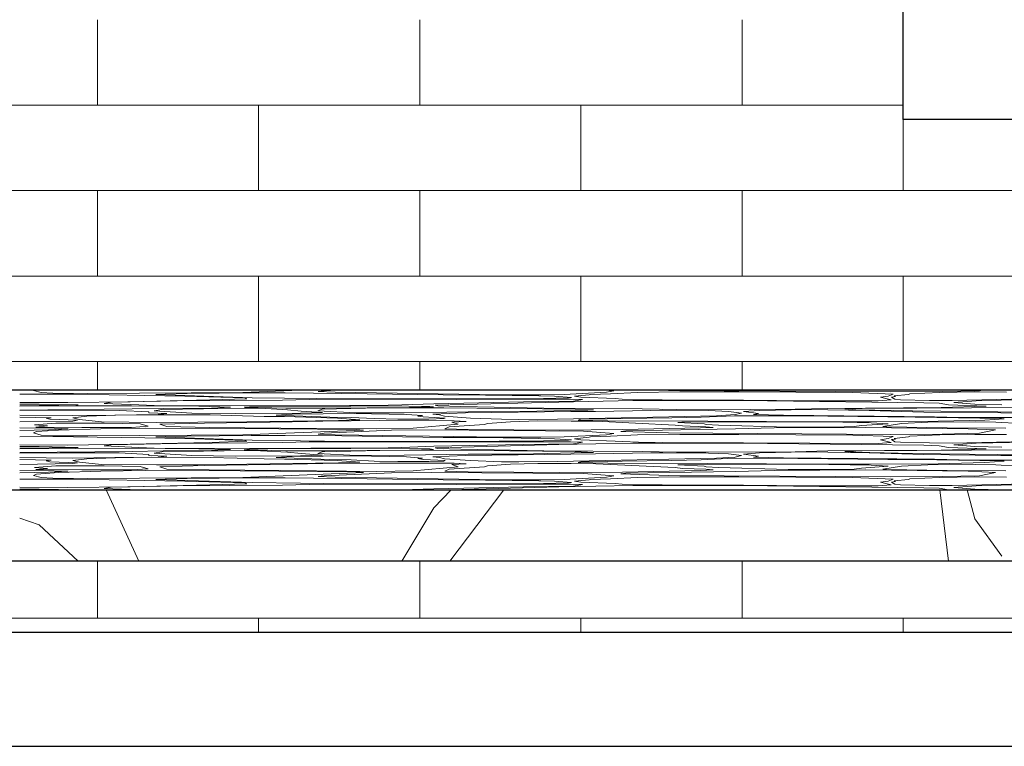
# Model space of a CAD drawing. Header units: millimetres. Extents: x -48769 to 5557, y 850 to 13065.
# Tile 36 of 56: x -18037 to -17346, y 3570 to 4080. Entities that reach past the tile are written whole.
import ezdxf

# ---------------------------------------------------------------- set-up
doc = ezdxf.new("R2010")
doc.units = ezdxf.units.MM
doc.header["$LTSCALE"] = 0.5
doc.header["$MEASUREMENT"] = 0
doc.linetypes.add('PLINE', pattern=[0])
for name, color, linetype in [('0(Nye konstruksjoner)', 7, 'Continuous'), ('232- Ikke-bærende yttervegger', 7, 'Continuous'), ('252- Gulv på grunn_ bunnplate', 7, 'Continuous')]:
    doc.layers.add(name, color=color, linetype=linetype)
doc.layers.add('235- Utvendig kledning og overflate', color=7, linetype='Continuous', lineweight=0)
doc.layers.add('255- Gulvoverflate', color=7, linetype='Continuous', lineweight=0)

# ---------------------------------------------------------------- blocks, each defined once
blk = doc.blocks.new('*X19')
at = {"layer": '235- Utvendig kledning og overflate', "linetype": 'PLINE'}
for p, q in [((-17982.1, 3660), (-17982.1, 3699.99)), ((-17755.91, 3660), (-17755.91, 3699.99)), ((-17529.72, 3660), (-17529.72, 3699.99)), ((-18095.2, 3660), (-17869.01, 3660)), ((-17869.01, 3660), (-17642.82, 3660)), ((-17869.01, 3650), (-17869.01, 3660)), ((-17869.01, 3650), (-17869.01, 3660)), ((-17642.82, 3660), (-17416.63, 3660)), ((-17642.82, 3650), (-17642.82, 3660)), ((-17642.82, 3650), (-17642.82, 3660)), ((-17416.63, 3660), (-17190.44, 3660)), ((-17416.63, 3650), (-17416.63, 3660)), ((-17416.63, 3650), (-17416.63, 3660))]:
    blk.add_line(p, q, dxfattribs=at)
blk = doc.blocks.new('*X20')
at = {"layer": '235- Utvendig kledning og overflate', "linetype": 'PLINE'}
for p, q in [((-17982.1, 4020), (-17982.1, 4080)), ((-17755.91, 4020), (-17755.91, 4080)), ((-17529.72, 4020), (-17529.72, 4080)), ((-18095.2, 4020), (-17869.01, 4020)), ((-17869.01, 4020), (-17642.82, 4020)), ((-17869.01, 3960), (-17869.01, 4020)), ((-17869.01, 3960), (-17869.01, 4020)), ((-17642.82, 4020), (-17416.93, 4020)), ((-17642.82, 3960), (-17642.82, 4020)), ((-17642.82, 3960), (-17642.82, 4020)), ((-17416.63, 3960), (-17416.63, 4010)), ((-17416.63, 3960), (-17416.63, 4010)), ((-17869.01, 3960), (-18095.2, 3960)), ((-17982.1, 3900), (-17982.1, 3960)), ((-17642.82, 3960), (-17869.01, 3960)), ((-17755.91, 3900), (-17755.91, 3960)), ((-17416.63, 3960), (-17642.82, 3960)), ((-17529.72, 3900), (-17529.72, 3960)), ((-17190.44, 3960), (-17416.63, 3960)), ((-18095.2, 3900), (-17869.01, 3900)), ((-17869.01, 3900), (-17642.82, 3900)), ((-17869.01, 3840), (-17869.01, 3900)), ((-17869.01, 3840), (-17869.01, 3900)), ((-17642.82, 3900), (-17416.63, 3900)), ((-17642.82, 3840), (-17642.82, 3900)), ((-17642.82, 3840), (-17642.82, 3900)), ((-17416.63, 3900), (-17190.44, 3900)), ((-17416.63, 3840), (-17416.63, 3900)), ((-17416.63, 3840), (-17416.63, 3900)), ((-17869.01, 3840), (-18095.2, 3840)), ((-17982.1, 3820), (-17982.1, 3840)), ((-17642.82, 3840), (-17869.01, 3840)), ((-17755.91, 3820), (-17755.91, 3840)), ((-17416.63, 3840), (-17642.82, 3840)), ((-17529.72, 3820), (-17529.72, 3840)), ((-17190.44, 3840), (-17416.63, 3840))]:
    blk.add_line(p, q, dxfattribs=at)
blk = doc.blocks.new('*X95')
at = {"layer": '255- Gulvoverflate', "linetype": 'PLINE'}
for p, q in [((-18011.15, 3817.21), (-18036.69, 3817.11)), ((-18026.52, 3820), (-18027.1, 3819.73)), ((-18027.1, 3819.73), (-18021.73, 3818.27)), ((-18021.73, 3818.27), (-18013.44, 3817.78)), ((-18013.44, 3817.78), (-17989.01, 3817.7)), ((-17998.97, 3817.12), (-18011.15, 3817.21)), ((-17948.85, 3816.28), (-17998.97, 3817.12)), ((-17989.01, 3817.7), (-17880.17, 3818.41)), ((-17920.92, 3815.85), (-17948.85, 3816.28)), ((-17934.66, 3817.25), (-17941.19, 3816.92)), ((-17941.19, 3816.92), (-17873.65, 3814.7)), ((-17919.09, 3817.59), (-17934.66, 3817.25)), ((-17878.71, 3814.49), (-17920.92, 3815.85)), ((-17874.24, 3818.07), (-17919.09, 3817.59)), ((-17880.17, 3818.41), (-17839.87, 3820)), ((-17877.21, 3813.99), (-17878.71, 3814.49)), ((-17850.45, 3818.07), (-17874.24, 3818.07)), ((-17873.65, 3814.7), (-17805.65, 3813.83)), ((-17810.57, 3817.65), (-17850.45, 3818.07)), ((-17823.11, 3819.59), (-17827.21, 3818.95)), ((-17827.21, 3818.95), (-17815.43, 3818.5)), ((-17813.95, 3820), (-17823.11, 3819.59)), ((-17815.43, 3818.5), (-17699.46, 3816.75)), ((-17739.55, 3816.65), (-17810.57, 3817.65)), ((-17709.71, 3816.49), (-17739.55, 3816.65)), ((-17672.5, 3815.96), (-17709.71, 3816.49)), ((-17699.46, 3816.75), (-17671.02, 3816.72)), ((-17661.45, 3815.67), (-17672.5, 3815.96)), ((-17671.02, 3816.72), (-17654.58, 3816.94)), ((-17669.02, 3814.16), (-17651.51, 3814.61)), ((-17649.51, 3814.84), (-17661.45, 3815.67)), ((-17654.58, 3816.94), (-17624.88, 3818.48)), ((-17651.51, 3814.61), (-17649.51, 3814.84)), ((-17636.98, 3816.71), (-17647.41, 3815.74)), ((-17647.41, 3815.74), (-17642.99, 3815.05)), ((-17642.99, 3815.05), (-17618.72, 3814.1)), ((-17636.04, 3816.93), (-17636.98, 3816.71)), ((-17622.15, 3817.42), (-17636.04, 3816.93)), ((-17619.76, 3819.49), (-17626.53, 3820)), ((-17624.88, 3818.48), (-17619.76, 3819.49)), ((-17603.24, 3818.43), (-17622.15, 3817.42)), ((-17573.45, 3818.8), (-17603.24, 3818.43)), ((-17587.37, 3820), (-17581.5, 3819.81)), ((-17581.5, 3819.81), (-17425.27, 3818.7)), ((-17557.09, 3818.74), (-17573.45, 3818.8)), ((-17532.1, 3818.73), (-17557.09, 3818.74)), ((-17452.13, 3818.31), (-17532.1, 3818.73)), ((-17423.73, 3817.16), (-17452.13, 3818.31)), ((-17432.66, 3815.02), (-17427.28, 3815.86)), ((-17425.04, 3813.1), (-17432.66, 3815.02)), ((-17427.28, 3815.86), (-17423.73, 3817.16)), ((-17425.27, 3818.7), (-17389.25, 3818.97)), ((-17422.09, 3815.42), (-17424.82, 3815.11)), ((-17424.82, 3815.11), (-17422.48, 3813.54)), ((-17412.96, 3816.92), (-17422.93, 3815.94)), ((-17422.93, 3815.94), (-17422.09, 3815.42)), ((-17412.08, 3817.43), (-17412.96, 3816.92)), ((-17391.03, 3818.34), (-17412.08, 3817.43)), ((-17366.35, 3818.73), (-17391.03, 3818.34)), ((-17389.25, 3818.97), (-17363.22, 3819.59)), ((-17344.15, 3818.67), (-17366.35, 3818.73)), ((-17197.38, 3816.25), (-17365.49, 3812.57)), ((-17363.22, 3819.59), (-17361.24, 3820)), ((-18036.7, 3811.42), (-18002.93, 3811.27)), ((-18022.98, 3810.15), (-18036.69, 3810.25)), ((-18036.69, 3808.98), (-17995.69, 3809.65)), ((-18036.69, 3808.66), (-17997.41, 3808.86)), ((-17995.68, 3809.65), (-18022.98, 3810.15)), ((-18002.93, 3811.27), (-17959.16, 3811.85)), ((-17997.41, 3808.86), (-17958.22, 3808.98)), ((-17972.56, 3811.45), (-17977.51, 3810.71)), ((-17977.51, 3810.71), (-17953.2, 3809.65)), ((-17926.12, 3812.38), (-17972.56, 3811.45)), ((-17959.16, 3811.85), (-17903.3, 3813.09)), ((-17958.22, 3808.98), (-17910.95, 3808.66)), ((-17942.44, 3809.18), (-17953.2, 3809.65)), ((-17866.73, 3808.91), (-17942.44, 3809.18)), ((-17878.59, 3807.35), (-17937.03, 3806.49)), ((-17902.03, 3807.36), (-17936, 3807.15)), ((-17852.28, 3813.04), (-17926.12, 3812.38)), ((-17910.95, 3808.66), (-17888.78, 3808.06)), ((-17903.3, 3813.09), (-17877.21, 3813.99)), ((-17888.78, 3808.06), (-17902.03, 3807.36)), ((-17875.41, 3808.37), (-17879.24, 3807.94)), ((-17879.24, 3807.94), (-17850.03, 3807.22)), ((-17867.73, 3807.29), (-17878.59, 3807.35)), ((-17862.62, 3808.7), (-17875.41, 3808.37)), ((-17832.41, 3809.03), (-17866.73, 3808.91)), ((-17804.31, 3808.8), (-17862.62, 3808.7)), ((-17833.66, 3813.5), (-17852.28, 3813.04)), ((-17823.51, 3813.57), (-17833.66, 3813.5)), ((-17805.31, 3809.16), (-17832.41, 3809.03)), ((-17784.02, 3807.49), (-17824.44, 3806.62)), ((-17730.16, 3813.47), (-17823.51, 3813.57)), ((-17822.52, 3807.22), (-17763.07, 3807.76)), ((-17805.65, 3813.83), (-17731.25, 3813.79)), ((-17778.04, 3809.34), (-17805.31, 3809.16)), ((-17778.61, 3809.05), (-17804.31, 3808.8)), ((-17739.01, 3807.59), (-17784.02, 3807.49)), ((-17748.84, 3808.61), (-17778.61, 3809.05)), ((-17768.63, 3809.65), (-17778.04, 3809.34)), ((-17768.63, 3809.65), (-17746.07, 3810.39)), ((-17763.07, 3807.76), (-17746.25, 3808.25)), ((-17746.25, 3808.25), (-17748.84, 3808.61)), ((-17746.07, 3810.39), (-17683.2, 3811.67)), ((-17745.13, 3809.38), (-17735.52, 3809.65)), ((-17745.13, 3809.38), (-17743.24, 3808.92)), ((-17743.24, 3808.92), (-17727.1, 3808.43)), ((-17646.88, 3806.71), (-17739.01, 3807.59)), ((-17658.29, 3811.66), (-17734.94, 3809.65)), ((-17731.25, 3813.79), (-17669.02, 3814.16)), ((-17706.25, 3813.62), (-17730.16, 3813.47)), ((-17727.1, 3808.43), (-17668.89, 3807.33)), ((-17650.27, 3813.55), (-17706.25, 3813.62)), ((-17683.2, 3811.67), (-17648.05, 3812.2)), ((-17668.89, 3807.33), (-17599.95, 3806.78)), ((-17606.32, 3812.62), (-17658.29, 3811.66)), ((-17641.65, 3813.39), (-17650.27, 3813.55)), ((-17648.05, 3812.2), (-17641.65, 3813.39)), ((-17618.72, 3814.1), (-17613.95, 3813.66)), ((-17613.95, 3813.66), (-17602.55, 3813.27)), ((-17590.79, 3812.66), (-17606.32, 3812.62)), ((-17602.55, 3813.27), (-17585.9, 3813.08)), ((-17512.03, 3812.44), (-17590.79, 3812.66)), ((-17585.9, 3813.08), (-17528.77, 3812.93)), ((-17528.77, 3812.93), (-17482.3, 3812.51)), ((-17402.19, 3811.18), (-17512.03, 3812.44)), ((-17482.3, 3812.51), (-17434.29, 3812.45)), ((-17469.63, 3807.17), (-17390.07, 3807.72)), ((-17315.67, 3807.96), (-17445.51, 3807.12)), ((-17434.29, 3812.45), (-17425.04, 3813.1)), ((-17422.48, 3813.54), (-17418.64, 3813.27)), ((-17418.64, 3813.27), (-17398.22, 3812.79)), ((-17391.4, 3810.73), (-17402.19, 3811.18)), ((-17398.22, 3812.79), (-17382.25, 3812.7)), ((-17384.84, 3809.65), (-17391.4, 3810.73)), ((-17390.07, 3807.72), (-17358.38, 3808.69)), ((-17358.38, 3808.69), (-17384.84, 3809.65)), ((-17382.25, 3812.7), (-17320.68, 3814.07)), ((-17365.49, 3812.57), (-17381.11, 3811.35)), ((-17381.11, 3811.35), (-17366.42, 3810.24)), ((-17366.42, 3810.24), (-17347.44, 3809.72)), ((-18036.73, 3801.11), (-18014.62, 3800.58)), ((-17999.7, 3802.17), (-18036.7, 3802.42)), ((-18036.69, 3806.04), (-17957.85, 3806.82)), ((-18036.69, 3805.63), (-18008.56, 3805.91)), ((-18014.62, 3800.58), (-18018.1, 3800.22)), ((-18008.56, 3805.91), (-17966.98, 3805.81)), ((-17970.04, 3802.49), (-17999.7, 3802.17)), ((-17989.5, 3801.66), (-17999.34, 3800.52)), ((-17999.34, 3800.52), (-17994.71, 3799.31)), ((-17969.39, 3802.35), (-17989.5, 3801.66)), ((-17939.47, 3802.82), (-17970.04, 3802.49)), ((-17944.29, 3802.68), (-17969.39, 3802.35)), ((-17966.98, 3805.81), (-17946.09, 3804.7)), ((-17936, 3807.15), (-17957.85, 3806.82)), ((-17946.09, 3804.7), (-17946.09, 3803.97)), ((-17946.09, 3803.97), (-17933.36, 3803.54)), ((-17902.97, 3802.54), (-17944.29, 3802.68)), ((-17937.03, 3806.49), (-17942.4, 3805.54)), ((-17942.4, 3805.54), (-17915.81, 3803.93)), ((-17933.36, 3803.54), (-17939.47, 3802.82)), ((-17915.81, 3803.93), (-17885.61, 3803.5)), ((-17865.2, 3801.58), (-17902.97, 3802.54)), ((-17885.61, 3803.5), (-17839.71, 3803.81)), ((-17848.67, 3806.18), (-17867.73, 3807.29)), ((-17850.82, 3801.4), (-17865.2, 3801.58)), ((-17845.61, 3803.23), (-17856.76, 3802.49)), ((-17856.76, 3802.49), (-17818.97, 3801.08)), ((-17813.59, 3800.39), (-17850.82, 3801.4)), ((-17850.03, 3807.22), (-17822.52, 3807.22)), ((-17839.12, 3805.25), (-17848.67, 3806.18)), ((-17801.94, 3803.63), (-17845.61, 3803.23)), ((-17839.71, 3803.81), (-17824.25, 3804.24)), ((-17824.25, 3804.24), (-17839.12, 3805.25)), ((-17824.44, 3806.62), (-17827.59, 3805.41)), ((-17827.59, 3805.41), (-17800.49, 3804.05)), ((-17818.97, 3801.08), (-17804.17, 3800.86)), ((-17804.17, 3800.86), (-17788.04, 3800)), ((-17765.33, 3802.94), (-17801.94, 3803.63)), ((-17800.49, 3804.05), (-17790.24, 3804)), ((-17790.24, 3804), (-17766.83, 3804.12)), ((-17766.83, 3804.12), (-17722.07, 3804.77)), ((-17754.08, 3802.15), (-17765.33, 3802.94)), ((-17757.42, 3801.82), (-17754.08, 3802.15)), ((-17753.6, 3801.16), (-17757.42, 3801.82)), ((-17738.1, 3800.35), (-17753.6, 3801.16)), ((-17723.8, 3804.06), (-17746.72, 3803.1)), ((-17746.72, 3803.1), (-17742.18, 3802.56)), ((-17742.18, 3802.56), (-17738.48, 3801.61)), ((-17738.48, 3801.61), (-17720.25, 3800.38)), ((-17649.96, 3804.9), (-17723.8, 3804.06)), ((-17722.07, 3804.77), (-17685.8, 3804.99)), ((-17685.8, 3804.99), (-17638.11, 3805.97)), ((-17659.21, 3799.73), (-17547.61, 3802.05)), ((-17632.6, 3805.04), (-17649.96, 3804.9)), ((-17633.92, 3806.12), (-17646.88, 3806.71)), ((-17638.11, 3805.97), (-17633.92, 3806.12)), ((-17593.83, 3805.81), (-17632.6, 3805.04)), ((-17579.1, 3800.48), (-17613.83, 3800.03)), ((-17599.95, 3806.78), (-17575.68, 3806.36)), ((-17585.36, 3805.92), (-17593.83, 3805.81)), ((-17553.39, 3805.6), (-17585.36, 3805.92)), ((-17558.58, 3800.98), (-17579.1, 3800.48)), ((-17575.68, 3806.36), (-17555.14, 3806.2)), ((-17535.04, 3801.97), (-17558.58, 3800.98)), ((-17555.14, 3806.2), (-17492.44, 3806.55)), ((-17539.19, 3805.05), (-17553.39, 3805.6)), ((-17547.61, 3802.05), (-17534.63, 3802.88)), ((-17530.21, 3803.94), (-17539.19, 3805.05)), ((-17490.52, 3801.92), (-17535.04, 3801.97)), ((-17534.63, 3802.88), (-17530.21, 3803.94)), ((-17517.47, 3805.76), (-17528.65, 3804.88)), ((-17528.65, 3804.88), (-17518.22, 3803.58)), ((-17518.22, 3803.58), (-17521.79, 3802.78)), ((-17521.79, 3802.78), (-17500.62, 3802.39)), ((-17484.19, 3806.42), (-17517.47, 3805.76)), ((-17500.62, 3802.39), (-17394.79, 3801.36)), ((-17492.44, 3806.55), (-17469.63, 3807.17)), ((-17427.58, 3801.2), (-17490.52, 3801.92)), ((-17440.56, 3805.71), (-17484.19, 3806.42)), ((-17445.51, 3807.12), (-17457.62, 3806.81)), ((-17457.62, 3806.81), (-17449.92, 3806.25)), ((-17449.92, 3806.25), (-17410.07, 3805.41)), ((-17402.15, 3804.52), (-17440.56, 3805.71)), ((-17408.27, 3801.08), (-17427.58, 3801.2)), ((-17410.07, 3805.41), (-17288.79, 3804.05)), ((-17347.65, 3800.19), (-17408.27, 3801.08)), ((-17348.28, 3804.05), (-17402.15, 3804.52)), ((-17394.79, 3801.36), (-17377.31, 3800.88)), ((-17377.31, 3800.88), (-17349.85, 3800.72)), ((-17349.85, 3800.72), (-17328.9, 3800.75)), ((-17328.7, 3803.81), (-17348.28, 3804.05)), ((-17999.49, 3798.32), (-18036.7, 3797.71)), ((-18012.54, 3793.29), (-18036.69, 3793.5)), ((-18011.32, 3796.7), (-18026.25, 3795.62)), ((-18026.25, 3795.62), (-18017.28, 3794.89)), ((-18017.28, 3794.89), (-18025.4, 3794.08)), ((-18025.4, 3794.08), (-17993.12, 3793.77)), ((-18018.1, 3800.22), (-18015.6, 3799.54)), ((-18015.6, 3799.54), (-17996.11, 3798.8)), ((-17977.54, 3796.79), (-18011.32, 3796.7)), ((-17996.11, 3798.8), (-17999.49, 3798.32)), ((-17994.71, 3799.31), (-17979.27, 3797.7)), ((-17993.12, 3793.77), (-17958.33, 3793.81)), ((-17979.27, 3797.7), (-17940.74, 3797.36)), ((-17952.25, 3796.25), (-17977.54, 3796.79)), ((-17958.33, 3793.81), (-17946.59, 3794.67)), ((-17946.59, 3794.67), (-17952.25, 3796.25)), ((-17940.74, 3797.36), (-17911.66, 3797.4)), ((-17907.07, 3796.91), (-17938.38, 3796.06)), ((-17938.38, 3796.06), (-17933.47, 3794.43)), ((-17933.47, 3794.43), (-17903.69, 3793.86)), ((-17911.66, 3797.4), (-17877.21, 3797.74)), ((-17845.4, 3797.74), (-17907.07, 3796.91)), ((-17903.69, 3793.86), (-17828.35, 3793.09)), ((-17877.21, 3797.74), (-17812.91, 3798.76)), ((-17823.94, 3798.21), (-17845.4, 3797.74)), ((-17783.99, 3798.61), (-17823.94, 3798.21)), ((-17797.92, 3799.19), (-17813.59, 3800.39)), ((-17812.91, 3798.76), (-17797.92, 3799.19)), ((-17788.04, 3800), (-17771.44, 3799.65)), ((-17731.85, 3798.56), (-17783.99, 3798.61)), ((-17771.44, 3799.65), (-17749.65, 3799.68)), ((-17760.57, 3793.23), (-17729, 3796.07)), ((-17749.65, 3799.68), (-17739.13, 3799.97)), ((-17739.13, 3799.97), (-17738.1, 3800.35)), ((-17735.43, 3794.26), (-17738.32, 3792.85)), ((-17710.52, 3795.96), (-17735.43, 3794.26)), ((-17733.53, 3797.56), (-17723.3, 3798.08)), ((-17729, 3796.07), (-17733.53, 3797.56)), ((-17723.3, 3798.08), (-17731.85, 3798.56)), ((-17720.25, 3800.38), (-17698.59, 3799.52)), ((-17708.44, 3796.63), (-17710.52, 3795.96)), ((-17692.34, 3797.86), (-17708.44, 3796.63)), ((-17698.59, 3799.52), (-17686.44, 3799.46)), ((-17673.11, 3798.35), (-17692.34, 3797.86)), ((-17686.44, 3799.46), (-17659.21, 3799.73)), ((-17649.62, 3798.32), (-17673.11, 3798.35)), ((-17632.32, 3798.11), (-17649.62, 3798.32)), ((-17642.86, 3799.5), (-17644.71, 3798.98)), ((-17644.71, 3798.98), (-17624.07, 3798.5)), ((-17624.33, 3799.79), (-17642.86, 3799.5)), ((-17576.68, 3795.46), (-17632.32, 3798.11)), ((-17613.83, 3800.03), (-17624.33, 3799.79)), ((-17624.07, 3798.5), (-17553.8, 3798.3)), ((-17571.62, 3794.92), (-17576.68, 3795.46)), ((-17571.96, 3797.5), (-17574.93, 3797.27)), ((-17574.93, 3797.27), (-17556.3, 3796.4)), ((-17543.75, 3797.83), (-17571.96, 3797.5)), ((-17555.19, 3794.31), (-17571.62, 3794.92)), ((-17558.93, 3793.46), (-17550.09, 3793.86)), ((-17556.3, 3796.4), (-17555.07, 3795.95)), ((-17550.09, 3793.86), (-17555.19, 3794.31)), ((-17555.07, 3795.95), (-17546.2, 3795.44)), ((-17553.8, 3798.3), (-17471.5, 3797.83)), ((-17546.2, 3795.44), (-17497.34, 3794.11)), ((-17468.83, 3797.69), (-17543.75, 3797.83)), ((-17442.99, 3793.8), (-17507.29, 3793.46)), ((-17497.34, 3794.11), (-17465.25, 3794.06)), ((-17471.5, 3797.83), (-17440.58, 3797.79)), ((-17439.12, 3797.11), (-17468.83, 3797.69)), ((-17465.25, 3794.06), (-17451.08, 3794.39)), ((-17451.08, 3794.39), (-17446.05, 3795.09)), ((-17446.05, 3795.09), (-17427.35, 3796.37)), ((-17371.08, 3792.92), (-17442.99, 3793.8)), ((-17440.58, 3797.79), (-17392.04, 3798.17)), ((-17427.35, 3796.37), (-17439.12, 3797.11)), ((-17417.98, 3796.52), (-17431.03, 3794.42)), ((-17431.03, 3794.42), (-17428.36, 3794.15)), ((-17428.36, 3794.15), (-17385.9, 3793.51)), ((-17399.44, 3797.5), (-17417.98, 3796.52)), ((-17366.07, 3797.67), (-17399.44, 3797.5)), ((-17392.04, 3798.17), (-17359.41, 3798.94)), ((-17385.9, 3793.51), (-17344.7, 3793.27)), ((-17351.61, 3797.45), (-17366.07, 3797.67)), ((-17359.41, 3798.94), (-17345.83, 3799.86)), ((-17348.03, 3797.2), (-17351.61, 3797.45)), ((-17337.9, 3796.86), (-17348.03, 3797.2)), ((-17345.83, 3799.86), (-17347.65, 3800.19)), ((-18036.69, 3791.75), (-18016.41, 3792.19)), ((-18011.15, 3787.38), (-18036.69, 3787.29)), ((-18025.03, 3790.86), (-18027.1, 3789.91)), ((-18027.1, 3789.91), (-18021.73, 3788.45)), ((-18009.48, 3791.98), (-18025.03, 3790.86)), ((-18021.73, 3788.45), (-18013.44, 3787.96)), ((-18016.41, 3792.19), (-18002.71, 3792.87)), ((-18013.44, 3787.96), (-17989.01, 3787.88)), ((-18002.71, 3792.87), (-18012.54, 3793.29)), ((-17998.97, 3787.3), (-18011.15, 3787.38)), ((-17979.84, 3792.85), (-18009.48, 3791.98)), ((-17948.85, 3786.46), (-17998.97, 3787.3)), ((-17989.01, 3787.88), (-17880.17, 3788.58)), ((-17948.17, 3793.38), (-17979.84, 3792.85)), ((-17881.94, 3793.1), (-17948.17, 3793.38)), ((-17934.66, 3787.42), (-17941.19, 3787.1)), ((-17941.19, 3787.1), (-17873.65, 3784.88)), ((-17919.09, 3787.77), (-17934.66, 3787.42)), ((-17874.24, 3788.25), (-17919.09, 3787.77)), ((-17800.7, 3792.38), (-17881.94, 3793.1)), ((-17880.17, 3788.58), (-17795.38, 3791.93)), ((-17850.45, 3788.24), (-17874.24, 3788.25)), ((-17810.57, 3787.83), (-17850.45, 3788.24)), ((-17828.35, 3793.09), (-17786.07, 3792.81)), ((-17823.11, 3789.77), (-17827.21, 3789.13)), ((-17827.21, 3789.13), (-17815.43, 3788.68)), ((-17775.68, 3791.87), (-17823.11, 3789.77)), ((-17815.43, 3788.68), (-17699.46, 3786.92)), ((-17739.55, 3786.83), (-17810.57, 3787.83)), ((-17795.38, 3791.93), (-17800.7, 3792.38)), ((-17786.07, 3792.81), (-17760.57, 3793.23)), ((-17747.89, 3792.08), (-17775.68, 3791.87)), ((-17640.94, 3791.26), (-17747.89, 3792.08)), ((-17709.71, 3786.66), (-17739.55, 3786.83)), ((-17738.32, 3792.85), (-17721.96, 3792.46)), ((-17721.96, 3792.46), (-17657.83, 3792)), ((-17672.5, 3786.13), (-17709.71, 3786.66)), ((-17699.46, 3786.92), (-17671.02, 3786.9)), ((-17671.02, 3786.9), (-17654.58, 3787.11)), ((-17657.83, 3792), (-17613.63, 3792.26)), ((-17654.58, 3787.11), (-17624.88, 3788.65)), ((-17636.98, 3786.89), (-17647.41, 3785.92)), ((-17619.76, 3789.67), (-17640.94, 3791.26)), ((-17636.04, 3787.1), (-17636.98, 3786.89)), ((-17622.15, 3787.6), (-17636.04, 3787.1)), ((-17624.88, 3788.65), (-17619.76, 3789.67)), ((-17603.24, 3788.61), (-17622.15, 3787.6)), ((-17611.32, 3791.52), (-17614.88, 3791.05)), ((-17614.88, 3791.05), (-17581.5, 3789.99)), ((-17613.63, 3792.26), (-17558.93, 3793.46)), ((-17534.35, 3792.75), (-17611.32, 3791.52)), ((-17573.45, 3788.97), (-17603.24, 3788.61)), ((-17581.5, 3789.99), (-17425.27, 3788.88)), ((-17557.09, 3788.92), (-17573.45, 3788.97)), ((-17532.1, 3788.9), (-17557.09, 3788.92)), ((-17507.29, 3793.46), (-17534.35, 3792.75)), ((-17452.13, 3788.48), (-17532.1, 3788.9)), ((-17423.73, 3787.34), (-17452.13, 3788.48)), ((-17427.28, 3786.03), (-17423.73, 3787.34)), ((-17425.27, 3788.88), (-17389.25, 3789.14)), ((-17412.96, 3787.1), (-17422.93, 3786.12)), ((-17412.08, 3787.6), (-17412.96, 3787.1)), ((-17391.03, 3788.52), (-17412.08, 3787.6)), ((-17366.35, 3788.91), (-17391.03, 3788.52)), ((-17389.25, 3789.14), (-17363.22, 3789.77)), ((-17352.01, 3792.08), (-17371.08, 3792.92)), ((-17344.15, 3788.85), (-17366.35, 3788.91)), ((-17363.22, 3789.77), (-17352.01, 3792.08)), ((-18036.7, 3781.6), (-18002.93, 3781.45)), ((-18022.98, 3780.33), (-18036.69, 3780.42)), ((-18036.69, 3779.16), (-17995.69, 3779.82)), ((-17995.68, 3779.82), (-18022.98, 3780.33)), ((-18002.93, 3781.45), (-17959.16, 3782.03)), ((-17972.56, 3781.62), (-17977.51, 3780.89)), ((-17977.51, 3780.89), (-17953.2, 3779.82)), ((-17926.12, 3782.55), (-17972.56, 3781.62)), ((-17959.16, 3782.03), (-17903.3, 3783.26)), ((-17942.44, 3779.35), (-17953.2, 3779.82)), ((-17920.92, 3786.03), (-17948.85, 3786.46)), ((-17852.28, 3783.22), (-17926.12, 3782.55)), ((-17878.71, 3784.66), (-17920.92, 3786.03)), ((-17903.3, 3783.26), (-17877.21, 3784.16)), ((-17877.21, 3784.16), (-17878.71, 3784.66)), ((-17873.65, 3784.88), (-17805.65, 3784)), ((-17833.66, 3783.67), (-17852.28, 3783.22)), ((-17823.51, 3783.75), (-17833.66, 3783.67)), ((-17730.16, 3783.64), (-17823.51, 3783.75)), ((-17805.65, 3784), (-17731.25, 3783.97)), ((-17768.63, 3779.82), (-17778.04, 3779.51)), ((-17768.63, 3779.82), (-17746.07, 3780.57)), ((-17746.07, 3780.57), (-17683.2, 3781.85)), ((-17745.13, 3779.56), (-17735.52, 3779.82)), ((-17658.29, 3781.83), (-17734.94, 3779.82)), ((-17731.25, 3783.97), (-17669.02, 3784.34)), ((-17706.25, 3783.79), (-17730.16, 3783.64)), ((-17650.27, 3783.72), (-17706.25, 3783.79)), ((-17683.2, 3781.85), (-17648.05, 3782.38)), ((-17661.45, 3785.85), (-17672.5, 3786.13)), ((-17669.02, 3784.34), (-17651.51, 3784.79)), ((-17649.51, 3785.02), (-17661.45, 3785.85)), ((-17606.32, 3782.8), (-17658.29, 3781.83)), ((-17651.51, 3784.79), (-17649.51, 3785.02)), ((-17641.65, 3783.57), (-17650.27, 3783.72)), ((-17648.05, 3782.38), (-17641.65, 3783.57)), ((-17647.41, 3785.92), (-17642.99, 3785.22)), ((-17642.99, 3785.22), (-17618.72, 3784.27)), ((-17618.72, 3784.27), (-17613.95, 3783.83)), ((-17613.95, 3783.83), (-17602.55, 3783.45)), ((-17590.79, 3782.84), (-17606.32, 3782.8)), ((-17602.55, 3783.45), (-17585.9, 3783.26)), ((-17512.03, 3782.62), (-17590.79, 3782.84)), ((-17585.9, 3783.26), (-17528.77, 3783.11)), ((-17528.77, 3783.11), (-17482.3, 3782.69)), ((-17402.19, 3781.35), (-17512.03, 3782.62)), ((-17482.3, 3782.69), (-17434.29, 3782.62)), ((-17434.29, 3782.62), (-17425.04, 3783.27)), ((-17432.66, 3785.2), (-17427.28, 3786.03)), ((-17425.04, 3783.27), (-17432.66, 3785.2)), ((-17422.09, 3785.59), (-17424.82, 3785.28)), ((-17424.82, 3785.28), (-17422.48, 3783.72)), ((-17422.93, 3786.12), (-17422.09, 3785.59)), ((-17422.48, 3783.72), (-17418.64, 3783.45)), ((-17418.64, 3783.45), (-17398.22, 3782.96)), ((-17391.4, 3780.9), (-17402.19, 3781.35)), ((-17398.22, 3782.96), (-17382.25, 3782.88)), ((-17384.84, 3779.82), (-17391.4, 3780.9)), ((-17358.38, 3778.87), (-17384.84, 3779.82)), ((-17382.25, 3782.88), (-17320.68, 3784.25)), ((-17365.49, 3782.74), (-17381.11, 3781.52)), ((-17381.11, 3781.52), (-17366.42, 3780.42)), ((-17366.42, 3780.42), (-17347.44, 3779.89)), ((-17197.38, 3786.42), (-17365.49, 3782.74)), ((-18036.69, 3778.83), (-17997.41, 3779.03)), ((-18036.69, 3776.21), (-17957.85, 3777)), ((-18036.69, 3775.8), (-18008.56, 3776.08)), ((-18008.56, 3776.08), (-17966.98, 3775.99)), ((-17997.41, 3779.03), (-17958.22, 3779.16)), ((-17939.47, 3773), (-17970.04, 3772.67)), ((-17944.29, 3772.85), (-17969.39, 3772.53)), ((-17966.98, 3775.99), (-17946.09, 3774.88)), ((-17958.22, 3779.16), (-17910.95, 3778.84)), ((-17936, 3777.33), (-17957.85, 3777)), ((-17946.09, 3774.88), (-17946.09, 3774.15)), ((-17946.09, 3774.15), (-17933.36, 3773.71)), ((-17902.97, 3772.71), (-17944.29, 3772.85)), ((-17866.73, 3779.08), (-17942.44, 3779.35)), ((-17937.03, 3776.67), (-17942.4, 3775.72)), ((-17942.4, 3775.72), (-17915.81, 3774.1)), ((-17933.36, 3773.71), (-17939.47, 3773)), ((-17878.59, 3777.53), (-17937.03, 3776.67)), ((-17902.03, 3777.54), (-17936, 3777.33)), ((-17915.81, 3774.1), (-17885.61, 3773.68)), ((-17910.95, 3778.84), (-17888.78, 3778.24)), ((-17888.78, 3778.24), (-17902.03, 3777.54)), ((-17885.61, 3773.68), (-17839.71, 3773.99)), ((-17875.41, 3778.55), (-17879.24, 3778.11)), ((-17879.24, 3778.11), (-17850.03, 3777.4)), ((-17867.73, 3777.47), (-17878.59, 3777.53)), ((-17862.62, 3778.88), (-17875.41, 3778.55)), ((-17848.67, 3776.36), (-17867.73, 3777.47)), ((-17832.41, 3779.21), (-17866.73, 3779.08)), ((-17804.31, 3778.98), (-17862.62, 3778.88)), ((-17845.61, 3773.41), (-17856.76, 3772.67)), ((-17850.03, 3777.4), (-17822.52, 3777.4)), ((-17839.12, 3775.43), (-17848.67, 3776.36)), ((-17801.94, 3773.81), (-17845.61, 3773.41)), ((-17839.71, 3773.99), (-17824.25, 3774.42)), ((-17824.25, 3774.42), (-17839.12, 3775.43)), ((-17805.31, 3779.34), (-17832.41, 3779.21)), ((-17824.44, 3776.79), (-17827.59, 3775.58)), ((-17827.59, 3775.58), (-17800.49, 3774.22)), ((-17784.02, 3777.67), (-17824.44, 3776.79)), ((-17822.52, 3777.4), (-17763.07, 3777.94)), ((-17778.04, 3779.51), (-17805.31, 3779.34)), ((-17778.61, 3779.22), (-17804.31, 3778.98)), ((-17765.33, 3773.12), (-17801.94, 3773.81)), ((-17800.49, 3774.22), (-17790.24, 3774.17)), ((-17790.24, 3774.17), (-17766.83, 3774.3)), ((-17739.01, 3777.76), (-17784.02, 3777.67)), ((-17748.84, 3778.79), (-17778.61, 3779.22)), ((-17766.83, 3774.3), (-17722.07, 3774.95)), ((-17754.08, 3772.33), (-17765.33, 3773.12)), ((-17763.07, 3777.94), (-17746.25, 3778.43)), ((-17746.25, 3778.43), (-17748.84, 3778.79)), ((-17723.8, 3774.23), (-17746.72, 3773.28)), ((-17746.72, 3773.28), (-17742.18, 3772.74)), ((-17745.13, 3779.56), (-17743.24, 3779.1)), ((-17743.24, 3779.1), (-17727.1, 3778.61)), ((-17646.88, 3776.88), (-17739.01, 3777.76)), ((-17727.1, 3778.61), (-17668.89, 3777.5)), ((-17649.96, 3775.07), (-17723.8, 3774.23)), ((-17722.07, 3774.95), (-17685.8, 3775.16)), ((-17685.8, 3775.16), (-17638.11, 3776.14)), ((-17668.89, 3777.5), (-17599.95, 3776.96)), ((-17632.6, 3775.22), (-17649.96, 3775.07)), ((-17633.92, 3776.3), (-17646.88, 3776.88)), ((-17638.11, 3776.14), (-17633.92, 3776.3)), ((-17593.83, 3775.99), (-17632.6, 3775.22)), ((-17599.95, 3776.96), (-17575.68, 3776.54)), ((-17585.36, 3776.09), (-17593.83, 3775.99)), ((-17553.39, 3775.78), (-17585.36, 3776.09)), ((-17575.68, 3776.54), (-17555.14, 3776.37)), ((-17555.14, 3776.37), (-17492.44, 3776.73)), ((-17539.19, 3775.22), (-17553.39, 3775.78)), ((-17547.61, 3772.23), (-17534.63, 3773.05)), ((-17530.21, 3774.11), (-17539.19, 3775.22)), ((-17534.63, 3773.05), (-17530.21, 3774.11)), ((-17517.47, 3775.93), (-17528.65, 3775.06)), ((-17528.65, 3775.06), (-17518.22, 3773.75)), ((-17518.22, 3773.75), (-17521.79, 3772.95)), ((-17521.79, 3772.95), (-17500.62, 3772.56)), ((-17484.19, 3776.6), (-17517.47, 3775.93)), ((-17492.44, 3776.73), (-17469.63, 3777.35)), ((-17440.56, 3775.88), (-17484.19, 3776.6)), ((-17469.63, 3777.35), (-17390.07, 3777.9)), ((-17445.51, 3777.29), (-17457.62, 3776.99)), ((-17457.62, 3776.99), (-17449.92, 3776.43)), ((-17449.92, 3776.43), (-17410.07, 3775.59)), ((-17315.67, 3778.14), (-17445.51, 3777.29)), ((-17402.15, 3774.7), (-17440.56, 3775.88)), ((-17410.07, 3775.59), (-17288.79, 3774.22)), ((-17348.28, 3774.22), (-17402.15, 3774.7)), ((-17390.07, 3777.9), (-17358.38, 3778.87)), ((-17328.7, 3773.99), (-17348.28, 3774.22)), ((-18036.73, 3771.29), (-18014.62, 3770.75)), ((-17999.7, 3772.35), (-18036.7, 3772.6)), ((-17999.49, 3768.5), (-18036.7, 3767.88)), ((-18011.32, 3766.88), (-18026.25, 3765.79)), ((-18014.62, 3770.75), (-18018.1, 3770.4)), ((-18018.1, 3770.4), (-18015.6, 3769.71)), ((-18015.6, 3769.71), (-17996.11, 3768.98)), ((-17977.54, 3766.96), (-18011.32, 3766.88)), ((-17970.04, 3772.67), (-17999.7, 3772.35)), ((-17996.11, 3768.98), (-17999.49, 3768.5)), ((-17989.5, 3771.83), (-17999.34, 3770.7)), ((-17999.34, 3770.7), (-17994.71, 3769.49)), ((-17994.71, 3769.49), (-17979.27, 3767.88)), ((-17969.39, 3772.53), (-17989.5, 3771.83)), ((-17979.27, 3767.88), (-17940.74, 3767.53)), ((-17952.25, 3766.43), (-17977.54, 3766.96)), ((-17946.59, 3764.85), (-17952.25, 3766.43)), ((-17940.74, 3767.53), (-17911.66, 3767.57)), ((-17907.07, 3767.08), (-17938.38, 3766.24)), ((-17938.38, 3766.24), (-17933.47, 3764.61)), ((-17911.66, 3767.57), (-17877.21, 3767.92)), ((-17845.4, 3767.92), (-17907.07, 3767.08)), ((-17865.2, 3771.76), (-17902.97, 3772.71)), ((-17877.21, 3767.92), (-17812.91, 3768.93)), ((-17850.82, 3771.58), (-17865.2, 3771.76)), ((-17856.76, 3772.67), (-17818.97, 3771.26)), ((-17813.59, 3770.56), (-17850.82, 3771.58)), ((-17823.94, 3768.39), (-17845.4, 3767.92)), ((-17783.99, 3768.78), (-17823.94, 3768.39)), ((-17818.97, 3771.26), (-17804.17, 3771.03)), ((-17797.92, 3769.37), (-17813.59, 3770.56)), ((-17812.91, 3768.93), (-17797.92, 3769.37)), ((-17804.17, 3771.03), (-17788.04, 3770.18)), ((-17788.04, 3770.18), (-17771.44, 3769.83)), ((-17731.85, 3768.74), (-17783.99, 3768.78)), ((-17771.44, 3769.83), (-17749.65, 3769.85)), ((-17760.57, 3763.4), (-17729, 3766.25)), ((-17757.42, 3772), (-17754.08, 3772.33)), ((-17753.6, 3771.33), (-17757.42, 3772)), ((-17738.1, 3770.53), (-17753.6, 3771.33)), ((-17749.65, 3769.85), (-17739.13, 3770.15)), ((-17742.18, 3772.74), (-17738.48, 3771.78)), ((-17739.13, 3770.15), (-17738.1, 3770.53)), ((-17738.48, 3771.78), (-17720.25, 3770.56)), ((-17710.52, 3766.14), (-17735.43, 3764.44)), ((-17733.53, 3767.74), (-17723.3, 3768.25)), ((-17729, 3766.25), (-17733.53, 3767.74)), ((-17723.3, 3768.25), (-17731.85, 3768.74)), ((-17720.25, 3770.56), (-17698.59, 3769.7)), ((-17708.44, 3766.81), (-17710.52, 3766.14)), ((-17692.34, 3768.04), (-17708.44, 3766.81)), ((-17698.59, 3769.7), (-17686.44, 3769.64)), ((-17673.11, 3768.53), (-17692.34, 3768.04)), ((-17686.44, 3769.64), (-17659.21, 3769.91)), ((-17649.62, 3768.49), (-17673.11, 3768.53)), ((-17659.21, 3769.91), (-17547.61, 3772.23)), ((-17632.32, 3768.28), (-17649.62, 3768.49)), ((-17642.86, 3769.67), (-17644.71, 3769.16)), ((-17644.71, 3769.16), (-17624.07, 3768.67)), ((-17624.33, 3769.97), (-17642.86, 3769.67)), ((-17576.68, 3765.63), (-17632.32, 3768.28)), ((-17613.83, 3770.21), (-17624.33, 3769.97)), ((-17624.07, 3768.67), (-17553.8, 3768.47)), ((-17579.1, 3770.66), (-17613.83, 3770.21)), ((-17558.58, 3771.16), (-17579.1, 3770.66)), ((-17571.96, 3767.67), (-17574.93, 3767.45)), ((-17574.93, 3767.45), (-17556.3, 3766.58)), ((-17543.75, 3768), (-17571.96, 3767.67)), ((-17535.04, 3772.15), (-17558.58, 3771.16)), ((-17556.3, 3766.58), (-17555.07, 3766.12)), ((-17555.07, 3766.12), (-17546.2, 3765.61)), ((-17553.8, 3768.47), (-17471.5, 3768.01)), ((-17468.83, 3767.87), (-17543.75, 3768)), ((-17490.52, 3772.1), (-17535.04, 3772.15)), ((-17500.62, 3772.56), (-17394.79, 3771.53)), ((-17427.58, 3771.38), (-17490.52, 3772.1)), ((-17471.5, 3768.01), (-17440.58, 3767.97)), ((-17439.12, 3767.28), (-17468.83, 3767.87)), ((-17446.05, 3765.26), (-17427.35, 3766.55)), ((-17440.58, 3767.97), (-17392.04, 3768.35)), ((-17427.35, 3766.55), (-17439.12, 3767.28)), ((-17417.98, 3766.7), (-17431.03, 3764.59)), ((-17408.27, 3771.26), (-17427.58, 3771.38)), ((-17399.44, 3767.67), (-17417.98, 3766.7)), ((-17347.65, 3770.36), (-17408.27, 3771.26)), ((-17366.07, 3767.85), (-17399.44, 3767.67)), ((-17394.79, 3771.53), (-17377.31, 3771.05)), ((-17392.04, 3768.35), (-17359.41, 3769.12)), ((-17377.31, 3771.05), (-17349.85, 3770.9)), ((-17351.61, 3767.63), (-17366.07, 3767.85)), ((-17359.41, 3769.12), (-17345.83, 3770.04)), ((-17348.03, 3767.38), (-17351.61, 3767.63)), ((-17349.85, 3770.9), (-17328.9, 3770.93)), ((-17337.9, 3767.03), (-17348.03, 3767.38)), ((-17345.83, 3770.04), (-17347.65, 3770.36)), ((-18012.54, 3763.46), (-18036.69, 3763.68)), ((-18036.69, 3761.92), (-18016.41, 3762.36)), ((-18025.03, 3761.04), (-18027.1, 3760.09)), ((-18027.1, 3760.09), (-18021.73, 3758.63)), ((-18026.25, 3765.79), (-18017.28, 3765.07)), ((-18017.28, 3765.07), (-18025.4, 3764.26)), ((-18025.4, 3764.26), (-17993.12, 3763.95)), ((-18009.48, 3762.15), (-18025.03, 3761.04)), ((-18016.41, 3762.36), (-18002.71, 3763.04)), ((-18002.71, 3763.04), (-18012.54, 3763.46)), ((-17979.84, 3763.03), (-18009.48, 3762.15)), ((-17993.12, 3763.95), (-17958.33, 3763.99)), ((-17948.17, 3763.55), (-17979.84, 3763.03)), ((-17958.33, 3763.99), (-17946.59, 3764.85)), ((-17881.94, 3763.28), (-17948.17, 3763.55)), ((-17933.47, 3764.61), (-17903.69, 3764.03)), ((-17903.69, 3764.03), (-17828.35, 3763.27)), ((-17800.7, 3762.56), (-17881.94, 3763.28)), ((-17880.17, 3758.76), (-17795.38, 3762.11)), ((-17828.35, 3763.27), (-17786.07, 3762.99)), ((-17823.11, 3759.95), (-17827.21, 3759.31)), ((-17827.21, 3759.31), (-17815.43, 3758.85)), ((-17775.68, 3762.05), (-17823.11, 3759.95)), ((-17795.38, 3762.11), (-17800.7, 3762.56)), ((-17786.07, 3762.99), (-17760.57, 3763.4)), ((-17747.89, 3762.26), (-17775.68, 3762.05)), ((-17640.94, 3761.43), (-17747.89, 3762.26)), ((-17735.43, 3764.44), (-17738.32, 3763.03)), ((-17738.32, 3763.03), (-17721.96, 3762.64)), ((-17721.96, 3762.64), (-17657.83, 3762.18)), ((-17657.83, 3762.18), (-17613.63, 3762.43)), ((-17619.76, 3759.84), (-17640.94, 3761.43)), ((-17624.88, 3758.83), (-17619.76, 3759.84)), ((-17611.32, 3761.7), (-17614.88, 3761.23)), ((-17614.88, 3761.23), (-17581.5, 3760.17)), ((-17613.63, 3762.43), (-17558.93, 3763.64)), ((-17534.35, 3762.92), (-17611.32, 3761.7)), ((-17573.45, 3759.15), (-17603.24, 3758.78)), ((-17581.5, 3760.17), (-17425.27, 3759.05)), ((-17571.62, 3765.1), (-17576.68, 3765.63)), ((-17557.09, 3759.09), (-17573.45, 3759.15)), ((-17555.19, 3764.49), (-17571.62, 3765.1)), ((-17558.93, 3763.64), (-17550.09, 3764.04)), ((-17532.1, 3759.08), (-17557.09, 3759.09)), ((-17550.09, 3764.04), (-17555.19, 3764.49)), ((-17546.2, 3765.61), (-17497.34, 3764.28)), ((-17507.29, 3763.64), (-17534.35, 3762.92)), ((-17452.13, 3758.66), (-17532.1, 3759.08)), ((-17442.99, 3763.98), (-17507.29, 3763.64)), ((-17497.34, 3764.28), (-17465.25, 3764.24)), ((-17465.25, 3764.24), (-17451.08, 3764.57)), ((-17451.08, 3764.57), (-17446.05, 3765.26)), ((-17371.08, 3763.1), (-17442.99, 3763.98)), ((-17431.03, 3764.59), (-17428.36, 3764.33)), ((-17428.36, 3764.33), (-17385.9, 3763.69)), ((-17425.27, 3759.05), (-17389.25, 3759.32)), ((-17366.35, 3759.09), (-17391.03, 3758.7)), ((-17389.25, 3759.32), (-17363.22, 3759.94)), ((-17385.9, 3763.69), (-17344.7, 3763.44)), ((-17352.01, 3762.26), (-17371.08, 3763.1)), ((-17344.15, 3759.02), (-17366.35, 3759.09)), ((-17363.22, 3759.94), (-17352.01, 3762.26)), ((-18011.15, 3757.56), (-18036.69, 3757.46)), ((-18021.73, 3758.63), (-18013.44, 3758.14)), ((-18013.44, 3758.14), (-17989.01, 3758.05)), ((-17998.97, 3757.47), (-18011.15, 3757.56)), ((-18002.93, 3751.62), (-17959.16, 3752.2)), ((-17948.85, 3756.64), (-17998.97, 3757.47)), ((-17989.01, 3758.05), (-17880.17, 3758.76)), ((-17926.12, 3752.73), (-17972.56, 3751.8)), ((-17959.16, 3752.2), (-17903.3, 3753.44)), ((-17920.92, 3756.21), (-17948.85, 3756.64)), ((-17934.66, 3757.6), (-17941.19, 3757.28)), ((-17941.19, 3757.28), (-17873.65, 3755.05)), ((-17919.09, 3757.95), (-17934.66, 3757.6)), ((-17852.28, 3753.39), (-17926.12, 3752.73)), ((-17878.71, 3754.84), (-17920.92, 3756.21)), ((-17874.24, 3758.43), (-17919.09, 3757.95)), ((-17903.3, 3753.44), (-17877.21, 3754.34)), ((-17877.21, 3754.34), (-17878.71, 3754.84)), ((-17850.45, 3758.42), (-17874.24, 3758.43)), ((-17873.65, 3755.05), (-17805.65, 3754.18)), ((-17833.66, 3753.85), (-17852.28, 3753.39)), ((-17810.57, 3758), (-17850.45, 3758.42)), ((-17823.51, 3753.92), (-17833.66, 3753.85)), ((-17730.16, 3753.82), (-17823.51, 3753.92)), ((-17815.43, 3758.85), (-17699.46, 3757.1)), ((-17739.55, 3757), (-17810.57, 3758)), ((-17805.65, 3754.18), (-17731.25, 3754.14)), ((-17746.07, 3750.74), (-17683.2, 3752.03)), ((-17709.71, 3756.84), (-17739.55, 3757)), ((-17731.25, 3754.14), (-17669.02, 3754.52)), ((-17706.25, 3753.97), (-17730.16, 3753.82)), ((-17672.5, 3756.31), (-17709.71, 3756.84)), ((-17650.27, 3753.9), (-17706.25, 3753.97)), ((-17699.46, 3757.1), (-17671.02, 3757.07)), ((-17683.2, 3752.03), (-17648.05, 3752.55)), ((-17661.45, 3756.02), (-17672.5, 3756.31)), ((-17671.02, 3757.07), (-17654.58, 3757.29)), ((-17669.02, 3754.52), (-17651.51, 3754.97)), ((-17649.51, 3755.19), (-17661.45, 3756.02)), ((-17606.32, 3752.97), (-17658.29, 3752.01)), ((-17654.58, 3757.29), (-17624.88, 3758.83)), ((-17651.51, 3754.97), (-17649.51, 3755.19)), ((-17641.65, 3753.74), (-17650.27, 3753.9)), ((-17648.05, 3752.55), (-17641.65, 3753.74)), ((-17636.98, 3757.06), (-17647.41, 3756.09)), ((-17647.41, 3756.09), (-17642.99, 3755.4)), ((-17642.99, 3755.4), (-17618.72, 3754.45)), ((-17636.04, 3757.28), (-17636.98, 3757.06)), ((-17622.15, 3757.78), (-17636.04, 3757.28)), ((-17603.24, 3758.78), (-17622.15, 3757.78)), ((-17618.72, 3754.45), (-17613.95, 3754.01)), ((-17613.95, 3754.01), (-17602.55, 3753.62)), ((-17590.79, 3753.01), (-17606.32, 3752.97)), ((-17602.55, 3753.62), (-17585.9, 3753.43)), ((-17512.03, 3752.8), (-17590.79, 3753.01)), ((-17585.9, 3753.43), (-17528.77, 3753.28)), ((-17528.77, 3753.28), (-17482.3, 3752.87)), ((-17402.19, 3751.53), (-17512.03, 3752.8)), ((-17482.3, 3752.87), (-17434.29, 3752.8)), ((-17423.73, 3757.51), (-17452.13, 3758.66)), ((-17434.29, 3752.8), (-17425.04, 3753.45)), ((-17432.66, 3755.37), (-17427.28, 3756.21)), ((-17425.04, 3753.45), (-17432.66, 3755.37)), ((-17427.28, 3756.21), (-17423.73, 3757.51)), ((-17422.09, 3755.77), (-17424.82, 3755.46)), ((-17424.82, 3755.46), (-17422.48, 3753.89)), ((-17412.96, 3757.28), (-17422.93, 3756.29)), ((-17422.93, 3756.29), (-17422.09, 3755.77)), ((-17422.48, 3753.89), (-17418.64, 3753.62)), ((-17418.64, 3753.62), (-17398.22, 3753.14)), ((-17412.08, 3757.78), (-17412.96, 3757.28)), ((-17391.03, 3758.7), (-17412.08, 3757.78)), ((-17398.22, 3753.14), (-17382.25, 3753.05)), ((-17382.25, 3753.05), (-17320.68, 3754.43)), ((-17365.49, 3752.92), (-17381.11, 3751.7)), ((-17197.38, 3756.6), (-17365.49, 3752.92)), ((-18036.7, 3751.78), (-18002.93, 3751.62)), ((-18022.98, 3750.51), (-18036.69, 3750.6)), ((-17995.68, 3750), (-18022.98, 3750.51)), ((-17972.56, 3751.8), (-17977.51, 3751.06)), ((-17977.51, 3751.06), (-17953.2, 3750)), ((-17768.63, 3750), (-17746.07, 3750.74)), ((-17658.29, 3752.01), (-17734.94, 3750)), ((-17391.4, 3751.08), (-17402.19, 3751.53)), ((-17384.84, 3750), (-17391.4, 3751.08)), ((-17381.11, 3751.7), (-17366.42, 3750.59)), ((-17366.42, 3750.59), (-17347.44, 3750.07))]:
    blk.add_line(p, q, dxfattribs=at)
blk = doc.blocks.new('*X96')
at = {"layer": '255- Gulvoverflate', "linetype": 'PLINE'}
for p, q in [((-17975.95, 3750), (-17953.2, 3699.99)), ((-17746.07, 3737.45), (-17733.84, 3750)), ((-17697.05, 3750), (-17734.94, 3699.99)), ((-17384.84, 3699.99), (-17390.87, 3750)), ((-17371.77, 3750), (-17366.42, 3729.74)), ((-17768.63, 3699.99), (-17746.07, 3737.45)), ((-18022.98, 3725.51), (-18036.69, 3730.12)), ((-17995.68, 3699.99), (-18022.98, 3725.51)), ((-17366.42, 3729.74), (-17347.44, 3703.54))]:
    blk.add_line(p, q, dxfattribs=at)

msp = doc.modelspace()

# ---------------------------------------------------------------- linework, layer by layer
at = {"layer": '0(Nye konstruksjoner)', "linetype": 'PLINE'}
for p in [(-17416.93, 5370), (-15516.93, 4010)]:
    msp.add_line(p, (-17416.93, 4010), dxfattribs=at)
at = {"layer": '252- Gulv på grunn_ bunnplate', "linetype": 'PLINE'}
for p, q in [((-15296.93, 3820), (-18421.93, 3820)), ((-22216.93, 3750), (-15296.93, 3750)), ((-15296.93, 3699.99), (-22216.93, 3699.99)), ((-18421.93, 3650), (-15296.93, 3650)), ((-22216.93, 3570), (-15286.93, 3570))]:
    msp.add_line(p, q, dxfattribs=at)

# ---------------------------------------------------------------- block references
at = {"layer": '232- Ikke-bærende yttervegger'}
for name in ['*X20', '*X19']:
    msp.add_blockref(name, (0, 0), dxfattribs=at)
at = {"layer": '252- Gulv på grunn_ bunnplate'}
for name in ['*X95', '*X96']:
    msp.add_blockref(name, (0, 0), dxfattribs=at)

doc.saveas('drawing.dxf')
